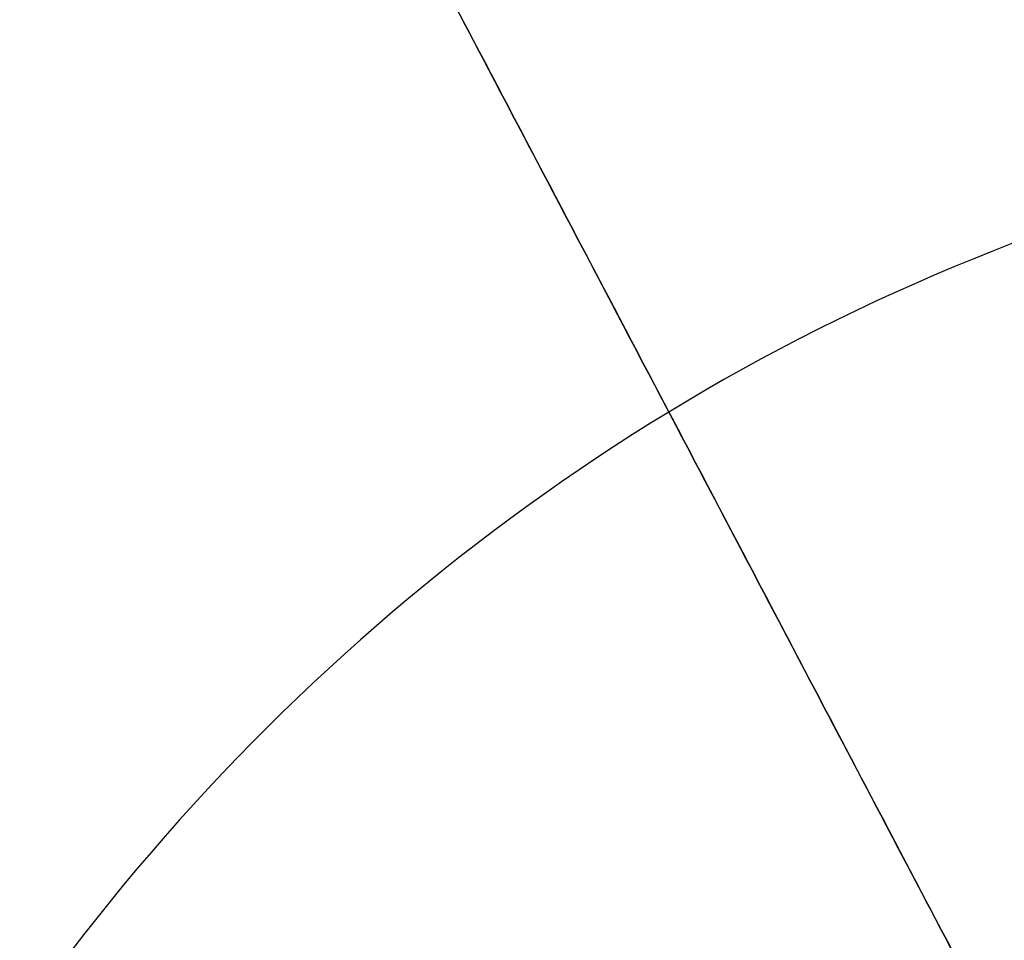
# Model space of a CAD drawing. Header units: millimetres. Extents: x -408 to 2309, y -66 to 3451.
# Tile 101 of 256: x -401.574 to -401.386, y -28.687 to -28.512. Entities that reach past the tile are written whole.
import ezdxf

# ---------------------------------------------------------------- set-up
doc = ezdxf.new("R2010")
doc.units = ezdxf.units.MM
doc.layers.add('Window garden_pendant', color=18, linetype='Continuous', true_color=0x000000)

msp = doc.modelspace()

# ---------------------------------------------------------------- linework, layer by layer
at = {"layer": 'Window garden_pendant'}
for points in [[(-405.9529801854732, -22.32665139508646, 839.7612723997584), (-403.6709390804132, -26.6625294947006, 839.8107648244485), (-401.3888979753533, -30.99840759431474, 839.8602572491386)], [(-405.9529801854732, -22.32665139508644, 1261.126074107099), (-403.6709390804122, -26.66252949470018, 1261.175566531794), (-401.3888979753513, -30.99840759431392, 1261.225058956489)], [(-405.9529801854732, -22.32665139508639, -33.94044620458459), (-403.6709390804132, -26.66252949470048, -33.89095377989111), (-401.3888979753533, -30.99840759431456, -33.84146135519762)], [(-405.9529801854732, -22.32665139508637, 381.6956697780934), (-403.6709390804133, -26.66252949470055, 381.7451622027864), (-401.3888979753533, -30.99840759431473, 381.7946546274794)], [(-405.9529801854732, -22.32665139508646, 839.7612723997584), (-403.6709390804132, -26.6625294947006, 839.8107648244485), (-401.3888979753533, -30.99840759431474, 839.8602572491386)], [(-400.4309354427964, -30.52334861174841, 837.3081083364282), (-401.0017327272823, -29.43883377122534, 837.2957290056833), (-401.5725300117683, -28.35431893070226, 837.2833496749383)], [(-400.4309354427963, -30.52334861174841, 1258.672910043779), (-401.0017327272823, -29.43883377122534, 1258.660530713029), (-401.5725300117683, -28.35431893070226, 1258.648151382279)], [(-400.4309354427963, -30.52334861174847, -36.3936102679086), (-401.0017327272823, -29.43883377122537, -36.40598959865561), (-401.5725300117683, -28.35431893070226, -36.41836892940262)], [(-400.4309354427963, -30.5233486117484, 379.2425057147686), (-401.0017327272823, -29.43883377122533, 379.2301263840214), (-401.5725300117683, -28.35431893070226, 379.2177470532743)], [(-400.4309354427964, -30.52334861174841, 837.3081083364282), (-401.0017327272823, -29.43883377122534, 837.2957290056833), (-401.5725300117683, -28.35431893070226, 837.2833496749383)], [(-401.5654736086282, -28.36772609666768, 835.7834261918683), (-400.9946763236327, -29.4522409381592, 835.7958055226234), (-400.4238790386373, -30.53675577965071, 835.8081848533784)], [(-401.5654736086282, -28.36772609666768, 1257.148227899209), (-400.9946763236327, -29.4522409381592, 1257.160607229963), (-400.4238790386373, -30.53675577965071, 1257.172986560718)], [(-401.5654736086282, -28.36772609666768, -37.91829241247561), (-400.9946763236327, -29.45224093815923, -37.9059130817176), (-400.4238790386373, -30.53675577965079, -37.89353375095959)], [(-401.5654736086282, -28.36772609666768, 377.7178235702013), (-400.9946763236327, -29.45224093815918, 377.7302029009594), (-400.4238790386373, -30.53675577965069, 377.7425822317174)], [(-401.5654736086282, -28.36772609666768, 835.7834261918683), (-400.9946763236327, -29.4522409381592, 835.7958055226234), (-400.4238790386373, -30.53675577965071, 835.8081848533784)]]:
    msp.add_open_spline(points, degree=2, dxfattribs=at)
at = {"layer": 'Window garden_pendant', "extrusion": (-0.002273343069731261, 0.004319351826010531, 0.9999880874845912)}
msp.add_open_spline([(-400.8626465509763, -29.11732384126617, 1299.866614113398), (-400.8255457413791, -29.03916528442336, 1299.866360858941), (-400.8022913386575, -28.85867470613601, 1299.865634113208), (-400.9306405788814, -28.62159698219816, 1299.864318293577), (-401.1759919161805, -28.50231091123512, 1299.863245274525), (-401.4462962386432, -28.55192975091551, 1299.862845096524), (-401.5714450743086, -28.68407339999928, 1299.863131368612), (-401.608545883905, -28.76223195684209, 1299.863384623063)], degree=3, dxfattribs=at)
msp.add_open_spline([(-400.8626465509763, -29.11732384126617, 1299.866614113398), (-400.8255457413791, -29.03916528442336, 1299.866360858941), (-400.8022913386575, -28.85867470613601, 1299.865634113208), (-400.9306405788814, -28.62159698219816, 1299.864318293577), (-401.1759919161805, -28.50231091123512, 1299.863245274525), (-401.4462962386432, -28.55192975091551, 1299.862845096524), (-401.5714450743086, -28.68407339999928, 1299.863131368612), (-401.608545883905, -28.76223195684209, 1299.863384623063)], degree=3, dxfattribs=at)

doc.saveas('drawing.dxf')
